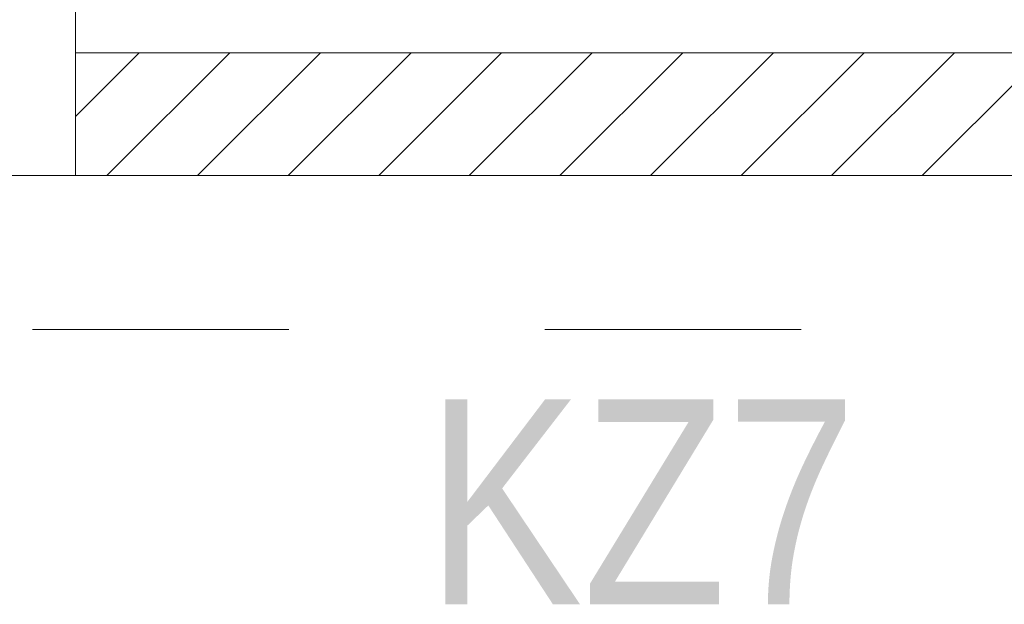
# Model space of a CAD drawing. Header units: metres. Extents: x 10441 to 19716, y -6570 to 1447.
# Tile 103 of 136: x 17867 to 17963, y -4331 to -4274. Entities that reach past the tile are written whole.
import ezdxf
from ezdxf.enums import TextEntityAlignment as Align

# ---------------------------------------------------------------- set-up
doc = ezdxf.new("R2010")
doc.units = ezdxf.units.M
doc.header["$MEASUREMENT"] = 0
doc.linetypes.add('8', pattern=[0.5, 0.25, -0.25])
for name, color, linetype, lineweight in [('#elektryczne', 8, 'Continuous', 20), ('A_HACZE', 8, 'Continuous', 5), ('A_OZACZENIE DRZWI', 8, 'Continuous', 13), ('A_OZNACZENIA OKIEN', 8, 'Continuous', 13), ('A_STAL CIENKIE', 8, 'Continuous', 0), ('A_STOLARKA', 8, 'Continuous', 5), ('A_TYNK', 8, 'Continuous', 5), ('EB_CCTV', 4, 'Continuous', 5)]:
    doc.layers.add(name, color=color, linetype=linetype, lineweight=lineweight)
doc.styles.add('m1_romans', font='romans.shx', dxfattribs={"width": 0.8})
doc.styles.add('opisy okien', font='txt', dxfattribs={"height": 15})

# ---------------------------------------------------------------- blocks, each defined once
blk = doc.blocks.new('podkład')
at = {"layer": 'A_HACZE', "color": 8, "linetype": 'Continuous'}
for p, q in [((13696.034, -2032.699), (13689.801, -2038.932)), ((13704.873, -2032.699), (13692.873, -2044.699)), ((13713.712, -2032.699), (13701.712, -2044.699)), ((13722.551, -2032.699), (13710.551, -2044.699)), ((13731.39, -2032.699), (13719.39, -2044.699)), ((13740.228, -2032.699), (13728.228, -2044.699)), ((13749.067, -2032.699), (13737.067, -2044.699)), ((13757.906, -2032.699), (13745.906, -2044.699)), ((13766.745, -2032.699), (13754.745, -2044.699)), ((13775.584, -2032.699), (13763.584, -2044.699)), ((13784.423, -2032.699), (13772.423, -2044.699))]:
    blk.add_line(p, q, dxfattribs=at)
at = {"layer": 'A_STAL CIENKIE', "color": 8, "linetype": '8', "ltscale": 100}
for p, q in [((10470.618, -2044.699), (13910.618, -2044.699)), ((13910.618, -2059.699), (10470.618, -2059.699))]:
    blk.add_line(p, q, dxfattribs=at)
at = {"layer": 'A_STOLARKA', "color": 8}
for p, q in [((13689.801, -1981.699), (13689.801, -2044.699)), ((13689.801, -2044.699), (13389.801, -2044.699))]:
    blk.add_line(p, q, dxfattribs=at)
at = {"layer": 'A_TYNK', "color": 8, "linetype": 'Continuous'}
for p, q in [((13689.801, -2028.699), (13689.801, -2044.699)), ((13898.618, -2032.699), (13689.801, -2032.699)), ((13910.618, -2044.699), (13689.801, -2044.699))]:
    blk.add_line(p, q, dxfattribs=at)
at = {"layer": 'A_OZACZENIE DRZWI', "color": 8, "ltscale": 0.1, "style": 'm1_romans', "width": 0.8}
for rotation, p in [(98.48606, (12735.073, -773.135)), (359.99999, (12573.801, -1012.699)), (89.99999, (11565.286, -1150.141)), (89.99999, (11872.286, -1150.141)), (89.99999, (12230.03, -1245.641)), (89.99999, (12385.875, -1249.441)), (89.99999, (11565.286, -1370.894)), (89.99999, (11872.286, -1370.894)), (89.99999, (12230.03, -1370.894)), (89.99999, (12389.301, -1370.894)), (89.99999, (11748.794, -1556.148)), (89.99999, (11986.603, -1556.148)), (89.99999, (12389.301, -1556.148)), (359.99999, (12235.051, -1664.2)), (359.99999, (12235.051, -1880.2)), (89.99999, (11745.781, -2001.941))]:
    blk.add_attdef('SZEROKOSC', text='', height=10, rotation=rotation, dxfattribs=at).set_placement(p, align=Align.BOTTOM_CENTER)
for rotation, p in [(98.48606, (12738.555, -773.475)), (359.99999, (12572.951, -1016.093)), (89.99999, (11568.68, -1150.991)), (89.99999, (11875.68, -1150.991)), (89.99999, (12233.423, -1246.491)), (89.99999, (12389.268, -1250.291)), (89.99999, (11568.68, -1371.744)), (89.99999, (11875.68, -1371.744)), (89.99999, (12233.424, -1371.744)), (89.99999, (12392.695, -1371.744)), (89.99999, (11752.187, -1556.998)), (89.99999, (11989.997, -1556.998)), (89.99999, (12392.695, -1556.998)), (359.99999, (12234.201, -1667.593)), (359.99999, (12234.201, -1883.593)), (89.99999, (11749.175, -2002.791))]:
    blk.add_attdef('WYSOKOSC', text='', height=10, rotation=rotation, dxfattribs=at).set_placement(p, align=Align.TOP_CENTER)
at = {"layer": 'A_OZNACZENIA OKIEN', "color": 8, "ltscale": 0.1, "style": 'm1_romans', "width": 0.8}
for rotation, p in [(278.86761, (13403.276, -587.565)), (278.86761, (13013.44, -645.269)), (278.86761, (12475.303, -724.921)), (278.86761, (12253.717, -757.72)), (0.00001, (14011.092, -903.425)), (278.86761, (11051.11, -935.724)), (278.86761, (10670.259, -992.094)), (0.00001, (14011.092, -1578.093)), (89.99999, (10822.997, -2081.555)), (89.99999, (11207.997, -2081.555)), (89.99999, (11973.997, -2081.555)), (89.99999, (13179.195, -2081.555)), (89.99999, (13543.195, -2081.555))]:
    blk.add_attdef('WYSOKOSC', text='', height=10, rotation=rotation, dxfattribs=at).set_placement(p, align=Align.TOP_CENTER)
for rotation, p in [(278.86761, (13373.707, -593.039)), (278.86761, (12983.87, -650.743)), (278.86761, (12445.733, -730.395)), (278.86761, (12224.148, -763.194)), (0.00001, (14017.48, -900.031)), (278.86761, (11021.54, -941.198)), (278.86761, (10640.689, -997.568)), (0.00001, (14017.48, -1574.699)), (89.99999, (10819.603, -2080.704)), (89.99999, (11204.603, -2080.704)), (89.99999, (11970.603, -2080.704)), (89.99999, (13175.801, -2080.704)), (89.99999, (13539.801, -2080.704))]:
    blk.add_attdef('SZEROKOSC', text='', height=10, rotation=rotation, dxfattribs=at).set_placement(p, align=Align.BOTTOM_CENTER)

msp = doc.modelspace()

# ---------------------------------------------------------------- block references
at = {"layer": '#elektryczne', "color": 8, "linetype": 'Continuous', "lineweight": 18}
msp.add_blockref('podkład', (4182.373, -2244.781), dxfattribs=at)

# ---------------------------------------------------------------- texts
at = {"layer": 'EB_CCTV', "color": 0, "lineweight": 13, "insert": (17950.688, -4321.32), "char_height": 20, "width": 88.59686, "attachment_point": 5, "style": 'opisy okien'}
msp.add_mtext('\\pxql;{\\fArial Narrow|b0|i0|c238|p39;KZ7}', dxfattribs=at)

doc.saveas('drawing.dxf')
